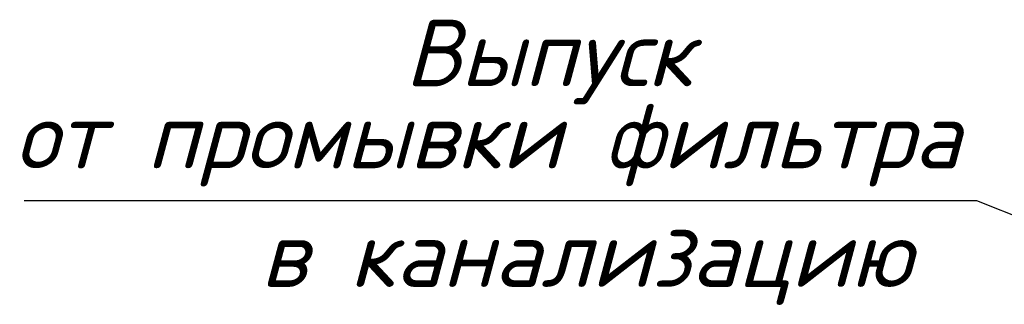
# Model space of a CAD drawing. Extents: x 4114239 to 5838486, y 780458 to 1383318.
# Tile 104 of 231: x 4349585 to 4353693, y 1091697 to 1092886. Entities that reach past the tile are written whole.
import ezdxf

# ---------------------------------------------------------------- set-up
doc = ezdxf.new("R2010")
doc.units = 0
doc.header["$MEASUREMENT"] = 0
doc.layers.add('Основные', color=160, linetype='Continuous', lineweight=40)
doc.styles.add('ГОСТ 250', font='isocpeui.ttf', dxfattribs={"height": 300})

msp = doc.modelspace()

# ---------------------------------------------------------------- linework, layer by layer
at = {"ltscale": 100}
msp.add_line((4349603.9253, 1092130.4268), (4353577.0458, 1092130.4268), dxfattribs=at)
msp.add_line((4353577.0458, 1092130.4268), (4354521.9443, 1091755.5805))

# ---------------------------------------------------------------- texts
at = {"ltscale": 100, "style": 'ГОСТ 250'}
msp.add_text('Выпуск  ', height=277.992, dxfattribs=at).set_placement((4351192.2642, 1092608.0562))
at = {"layer": 'Основные', "color": 0, "style": 'ГОСТ 250'}
for s, p in [('от промывки фильтра  ', (4349565.5942, 1092264.8146)), ('в канализацию  ', (4350589.8465, 1091770.1927))]:
    msp.add_text(s, height=277.992, dxfattribs=at).set_placement(p)

doc.saveas('drawing.dxf')
